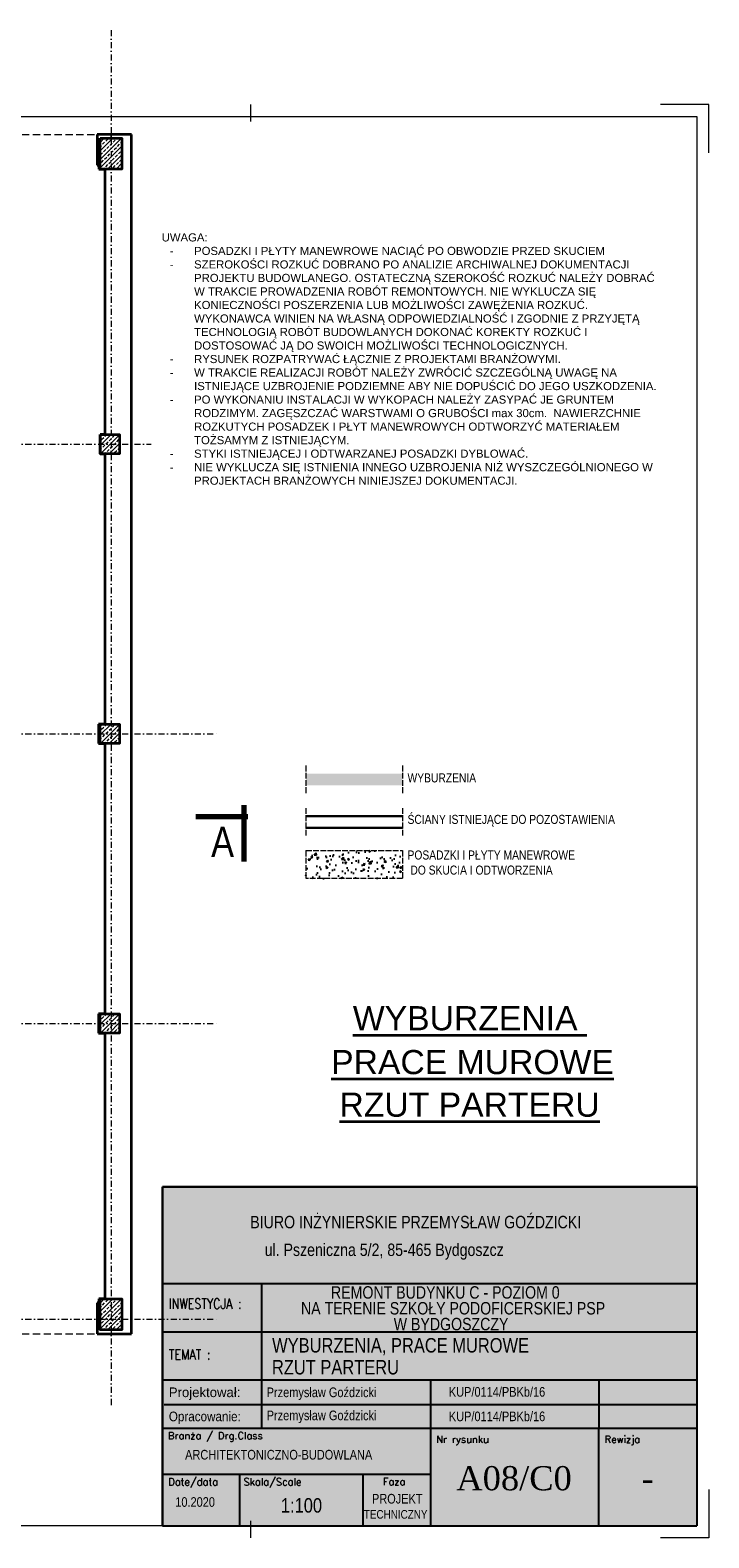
# Model space of a CAD drawing. Header units: millimetres. Extents: x 4946 to 18537, y -10559 to 785.
# Tile 74 of 74: x 13373 to 14779, y -2485 to 639. Entities that reach past the tile are written whole.
import ezdxf
from ezdxf.enums import TextEntityAlignment as Align

# ---------------------------------------------------------------- set-up
doc = ezdxf.new("R2010")
doc.units = ezdxf.units.MM
for name, pattern in [('ACAD_ISO02W100', [15, 12, -3]), ('DASHDOT', [1, 0.5, -0.25, 0, -0.25]), ('DASHEDX2', [1.5, 1, -0.5])]:
    doc.linetypes.add(name, pattern=pattern)
for name, color, linetype, lineweight in [('BA_txs', 2, 'Continuous', 18), ('M_Ramki do druku', 7, 'Continuous', 18), ('M_Ramki markery', 1, 'Continuous', 18), ('M_Ramki rysunków', 2, 'Continuous', 18), ('M_Teksty duże', 3, 'Continuous', 35), ('Niewidoczne', 160, 'ACAD_ISO02W100', 18), ('PG_KONSTRUKCJA', 5, 'Continuous', 35), ('PG_OSIE', 1, 'DASHDOT', 18), ('PG_PRZERYWANE_ŚREDNIE', 1, 'DASHEDX2', 18), ('PG_SZRAF', 1, 'Continuous', 18), ('PG_WIDOKOWE_CIENKIE', 1, 'Continuous', 18), ('PG_ŚCIANY_SŁUPY', 4, 'Continuous', 35), ('Przekrojowa', 60, 'Continuous', 18), ('TABC', 1, 'Continuous', 18), ('TABELKA', 7, 'Continuous', 18), ('WYBURZENIA', 160, 'Continuous', 30), ('Wymiarowa zewnętrzna', 50, 'Continuous', 18)]:
    doc.layers.add(name, color=color, linetype=linetype, lineweight=lineweight)
doc.styles.add('BIKTS', font='bikromsw.shx', dxfattribs={"width": 0.85})
doc.styles.add('MCAD_TD', font='arial.ttf')
doc.styles.add('ROMANC', font='times.ttf', dxfattribs={"height": 20})
doc.styles.add('ROMANS', font='bikromsw.shx', dxfattribs={"width": 0.8})
doc.styles.add('SIMPLEX', font='SIMPLEX')

# ---------------------------------------------------------------- blocks, each defined once
blk = doc.blocks.new('mcadram')
at = {"color": 0, "linetype": 'ByBlock'}
for points in [[(-11.21, 0), (-11.21, 11.21), (0, 11.21), (0, 0)], [(-6.78, 2.37), (-10.13, 2.37), (-10.13, 4.43), (-7.84, 5.67), (-10.13, 6.89), (-10.13, 8.96), (-6.78, 8.96), (-6.78, 7.68), (-9.42, 7.68), (-6.78, 6.32), (-6.78, 5), (-9.42, 3.65), (-6.78, 3.65)], [(-1.88, 7.19), (-4.38, 7.19), (-4.38, 7.71), (-4.37, 8.06), (-4.35, 8.34), (-4.32, 8.53), (-4.28, 8.69), (-4.22, 8.83), (-4.14, 8.96), (-4.02, 9.1), (-3.88, 9.22), (-3.72, 9.32), (-3.54, 9.39), (-3.34, 9.43), (-3.13, 9.44), (-2.91, 9.43), (-2.72, 9.39), (-2.54, 9.32), (-2.38, 9.22), (-2.23, 9.1), (-2.11, 8.96), (-2.04, 8.83), (-1.98, 8.7), (-1.93, 8.55), (-1.9, 8.36), (-1.89, 8.12), (-1.88, 7.83), (-1.88, 7.71)], [(-1.88, 4.16), (-4.38, 5.02), (-4.38, 5.87), (-1.88, 6.73), (-1.88, 6.06), (-2.33, 5.93), (-2.33, 4.96), (-1.88, 4.83)], [(-2.44, 7.87), (-2.44, 7.98), (-2.46, 8.22), (-2.51, 8.42), (-2.6, 8.57), (-2.74, 8.67), (-2.91, 8.73), (-3.13, 8.75), (-3.34, 8.73), (-3.52, 8.67), (-3.65, 8.56), (-3.74, 8.42), (-3.8, 8.22), (-3.82, 7.98), (-3.82, 7.86)], [(-4.28, 3.85), (-3.53, 3.85), (-3.63, 3.75), (-3.7, 3.66), (-3.76, 3.57), (-3.8, 3.47), (-3.83, 3.37), (-3.83, 3.27), (-3.81, 3.09), (-3.75, 2.93), (-3.63, 2.8), (-3.49, 2.7), (-3.31, 2.64), (-3.11, 2.62), (-2.92, 2.64), (-2.76, 2.7), (-2.61, 2.8), (-2.5, 2.94), (-2.44, 3.09), (-2.42, 3.27), (-2.42, 3.38), (-2.45, 3.47), (-2.49, 3.57), (-2.55, 3.66), (-2.62, 3.76), (-2.72, 3.85), (-1.97, 3.85), (-1.92, 3.74), (-1.89, 3.63), (-1.85, 3.53), (-1.83, 3.42), (-1.82, 3.31), (-1.82, 3.2), (-1.82, 3.07), (-1.84, 2.94), (-1.86, 2.82), (-1.9, 2.71), (-1.95, 2.61), (-2.01, 2.51), (-2.15, 2.33), (-2.3, 2.19), (-2.48, 2.08), (-2.68, 2), (-2.89, 1.95), (-3.12, 1.93), (-3.31, 1.94), (-3.48, 1.97), (-3.65, 2.03), (-3.8, 2.1), (-3.94, 2.19), (-4.07, 2.31), (-4.18, 2.43), (-4.27, 2.56), (-4.34, 2.71), (-4.39, 2.86), (-4.42, 3.03), (-4.43, 3.2), (-4.43, 3.31), (-4.42, 3.42), (-4.4, 3.53), (-4.37, 3.63), (-4.33, 3.74)], [(-2.81, 5.11), (-2.81, 5.79), (-3.64, 5.53), (-3.67, 5.52), (-3.71, 5.51), (-3.76, 5.5), (-3.82, 5.49), (-3.89, 5.47), (-3.97, 5.45), (-3.91, 5.43), (-3.85, 5.42), (-3.8, 5.4), (-3.74, 5.39), (-3.69, 5.38), (-3.64, 5.36)]]:
    blk.add_lwpolyline(points, close=True, dxfattribs=at)
blk.add_lwpolyline([(-5.6, 0.82), (-5.6, 10.39)], dxfattribs=at)
blk = doc.blocks.new('mplotram')
at = {"color": 0, "linetype": 'ByBlock', "lineweight": -2}
for points in [[(-11.21, 0), (-11.21, 11.21), (0, 11.21), (0, 0)], [(-6.78, 2.37), (-10.13, 2.37), (-10.13, 4.43), (-7.84, 5.67), (-10.13, 6.89), (-10.13, 8.96), (-6.78, 8.96), (-6.78, 7.68), (-9.42, 7.68), (-6.78, 6.32), (-6.78, 5), (-9.42, 3.65), (-6.78, 3.65)], [(-3.08, 7.96), (-2.91, 7.95), (-2.75, 7.92), (-2.59, 7.87), (-2.45, 7.79), (-2.31, 7.7), (-2.19, 7.59), (-2.08, 7.46), (-1.99, 7.32), (-1.91, 7.17), (-1.86, 7.01), (-1.83, 6.84), (-1.82, 6.67), (-1.83, 6.5), (-1.86, 6.34), (-1.91, 6.18), (-1.99, 6.02), (-2.08, 5.89), (-2.19, 5.76), (-2.31, 5.65), (-2.45, 5.55), (-2.6, 5.48), (-2.75, 5.42), (-2.91, 5.39), (-3.08, 5.38), (-3.25, 5.39), (-3.41, 5.42), (-3.57, 5.48), (-3.72, 5.55), (-3.85, 5.65), (-3.98, 5.76), (-4.09, 5.89), (-4.18, 6.02), (-4.25, 6.18), (-4.31, 6.34), (-4.34, 6.5), (-4.35, 6.67), (-4.34, 6.84), (-4.31, 7.01), (-4.25, 7.17), (-4.18, 7.32), (-4.09, 7.46), (-3.98, 7.59), (-3.85, 7.7), (-3.72, 7.79), (-3.57, 7.87), (-3.41, 7.92), (-3.25, 7.95)], [(-1.88, 8.66), (-3.72, 8.66), (-3.72, 8.12), (-4.29, 8.12), (-4.29, 9.86), (-3.72, 9.86), (-3.72, 9.32), (-1.88, 9.32)], [(-2.37, 6.67), (-2.4, 6.84), (-2.46, 7), (-2.57, 7.12), (-2.72, 7.22), (-2.89, 7.28), (-3.08, 7.3), (-3.27, 7.28), (-3.44, 7.22), (-3.59, 7.12), (-3.7, 6.99), (-3.77, 6.84), (-3.79, 6.67), (-3.77, 6.5), (-3.7, 6.35), (-3.59, 6.22), (-3.44, 6.12), (-3.27, 6.06), (-3.08, 6.04), (-2.89, 6.06), (-2.72, 6.12), (-2.57, 6.22), (-2.46, 6.35), (-2.39, 6.5)], [(-1.88, 3.74), (-4.29, 3.74), (-4.29, 4.4), (-2.44, 4.4), (-2.44, 5.22), (-1.88, 5.22)], [(-1.88, 2.22), (-1.88, 1.6), (-4.29, 1.6), (-4.29, 2.29), (-4.29, 2.53), (-4.28, 2.72), (-4.26, 2.86), (-4.22, 2.96), (-4.18, 3.05), (-4.12, 3.14), (-4.04, 3.22), (-3.95, 3.29), (-3.84, 3.34), (-3.73, 3.38), (-3.61, 3.4), (-3.47, 3.41), (-3.34, 3.4), (-3.21, 3.38), (-3.09, 3.34), (-2.99, 3.29), (-2.9, 3.22), (-2.82, 3.14), (-2.78, 3.06), (-2.74, 2.98), (-2.71, 2.89), (-2.69, 2.78), (-2.68, 2.64), (-2.68, 2.45), (-2.68, 2.34), (-2.68, 2.22)], [(-3.21, 2.22), (-3.21, 2.34), (-3.21, 2.49), (-3.24, 2.6), (-3.27, 2.68), (-3.33, 2.73), (-3.4, 2.76), (-3.49, 2.77), (-3.59, 2.76), (-3.66, 2.73), (-3.71, 2.68), (-3.75, 2.6), (-3.77, 2.49), (-3.77, 2.35), (-3.77, 2.22)]]:
    blk.add_lwpolyline(points, close=True, dxfattribs=at)
blk.add_lwpolyline([(-5.6, 0.82), (-5.6, 10.39)], dxfattribs=at)
blk = doc.blocks.new('mcad_logo_ram')
at = {"layer": 'M_Ramki rysunków', "color": 0, "linetype": 'ByBlock', "lineweight": -2, "rotation": 270}
for name, p in [('mcadram', (0, 0)), ('mplotram', (12.71, 0))]:
    blk.add_blockref(name, p, dxfattribs=at)
blk = doc.blocks.new('Znacznik_narozny')
at = {"layer": 'M_Ramki do druku', "lineweight": -2}
blk.add_lwpolyline([(0, -20), (0, 0), (20, 0)], dxfattribs=at)
blk = doc.blocks.new('*U352')
at = {"layer": 'M_Ramki do druku'}
for p, q in [((210, 594), (210, 589)), ((650, 594), (650, 589)), ((210, 5), (210, 0)), ((650, 5), (650, 0))]:
    blk.add_line(p, q, dxfattribs=at)
at = {"layer": 'M_Ramki do druku', "lineweight": -2}
blk.add_line((30, 297), (0, 297), dxfattribs=at)
at = {"layer": 'M_Ramki markery'}
for p, q in [((210, 589), (210, 587)), ((650, 589), (650, 587)), ((30, 297), (32, 297)), ((210, 7), (210, 5)), ((650, 7), (650, 5))]:
    blk.add_line(p, q, dxfattribs=at)
at = {"layer": 'M_Ramki rysunków'}
blk.add_lwpolyline([(30, 5), (30, 589), (835, 589), (835, 5)], close=True, dxfattribs=at)
at = {"layer": 'M_Ramki do druku', "lineweight": -2}
blk.add_blockref('Znacznik_narozny', (0, 594), dxfattribs=at)
at = {"layer": 'M_Ramki do druku', "lineweight": -2, "xscale": -1}
blk.add_blockref('Znacznik_narozny', (840, 594), dxfattribs=at)
at = {"layer": 'M_Ramki do druku', "lineweight": -2, "xscale": -1, "rotation": 180}
blk.add_blockref('Znacznik_narozny', (0, 0), dxfattribs=at)
at = {"layer": 'M_Ramki do druku', "lineweight": -2, "rotation": 180}
blk.add_blockref('Znacznik_narozny', (840, 0), dxfattribs=at)
at = {"layer": 'M_Ramki rysunków', "color": 0, "linetype": 'ByBlock', "lineweight": -2, "rotation": 90}
blk.add_blockref('mcad_logo_ram', (30, 5), dxfattribs=at)
blk = doc.blocks.new('A$C38c5ed0e')
at = {"true_color": 0xffffff}
h = blk.add_hatch(color=7, dxfattribs=at)
h.dxf.hatch_style = 1
h.paths.add_polyline_path([(1107.2, 702), (0, 702), (0, 0), (1107.2, 0)])
at = {"layer": 'Przekrojowa', "color": 18, "lineweight": 30, "true_color": 0x000000}
for p, q in [((0, 0), (0, 702)), ((0, 702), (1107.2, 702))]:
    blk.add_line(p, q, dxfattribs=at)
blk = doc.blocks.new('TAB-SP')
at = {"color": 18, "true_color": 0x000000}
for p, q in [((-5536, 0), (-5536, 3510)), ((-5536, 3510), (0, 3510)), ((0, 3510), (0, 0)), ((-4506, 2008), (-4506, 2508)), ((-5536, 2008), (0, 2008)), ((-4506, 1014), (-4506, 2025)), ((-2760, 1508), (-2760, 531)), ((-1014, 1508), (-1014, 1008)), ((-5520, 1258), (0, 1258)), ((0, 1008), (-5536, 1008)), ((-4506, 1008), (-4506, 1014)), ((-1014, 0), (-1014, 1008)), ((-5536, 0), (0, 0))]:
    blk.add_line(p, q, dxfattribs=at)
at = {"color": 18, "linetype": 'Continuous', "true_color": 0x000000}
for p, q in [((0, 2508), (-5536, 2508)), ((0, 1508), (-5536, 1508)), ((-2760, 531), (-5536, 531)), ((-4733, 0), (-4733, 531)), ((-3457, 0), (-3457, 531)), ((-2760, 531), (-2760, 0))]:
    blk.add_line(p, q, dxfattribs=at)
at = {"color": 18, "true_color": 0x000000, "style": 'ROMANS'}
for s, width, p, p2 in [('Projektował: ', 0.750949, (-5470, 1333), (-4691, 1333)), ('Opracowanie: ', 0.711769, (-5470, 1083), (-4691, 1083))]:
    blk.add_text(s, height=100, dxfattribs=dict(at, width=width)).set_placement(p, p2, align=Align.FIT)
at = {"color": 18, "true_color": 0x000000, "style": 'BIKTS', "width": 0.85}
for tag, p, height in [('TEMAT1', (-4383, 1811), 150), ('TEMAT2', (-4383, 1591), 150), ('PROJEKTOWAł1', (-4383, 1336), 100), ('UPR.NR1', (-2569, 1341), 100), ('PROJEKTOWAŁ2', (-4383, 1086), 100), ('UPR.NR2', (-2569, 1091), 100), ('BRANżA', (-4783, 686), 100), ('FAZA', (-3199, 242), 100), ('DATA', (-5403, 196), 100), ('SKALA', (-4363, 136), 150), ('UPR.NR4', (-3378, 73), 100)]:
    blk.add_attdef(tag, p, '', height=height, dxfattribs=at)
at = {"color": 18, "true_color": 0x000000, "style": 'ROMANC'}
for tag, p in [('NR', (-2075, 368)), ('REWIZJA', (-508, 368))]:
    blk.add_attdef(tag, text='', height=250, dxfattribs=at).set_placement(p, align=Align.CENTER)
at = {"layer": 'TABC', "color": 18, "linetype": 'Continuous', "true_color": 0x000000, "style": 'SIMPLEX'}
for s, p in [('Branża / Drg.Class', (-5478, 896)), ('Nr rysunku', (-2700, 859)), ('Rewizja', (-954, 859)), ('Date/data', (-5475, 418)), ('Skala/Scale', (-4696, 418)), ('Faza', (-3252, 421))]:
    blk.add_text(s, height=74.6, dxfattribs=at).set_placement(p)
at = {"layer": 'TABELKA', "color": 18, "true_color": 0x000000}
for s, height, style, width, p in [('BIURO INŻYNIERSKIE PRZEMYSŁAW GOŹDZICKI', 128.93, 'BIKTS', 0.85, (-4626, 3082)), ('ul. Pszeniczna 5/2, 85-465 Bydgoszcz', 128.93, 'BIKTS', 0.85, (-4477, 2795)), ('INWESTYCJA :', 105.6, 'SIMPLEX', 0.8, (-5470, 2248)), ('NA TERENIE SZKOŁY PODOFICERSKIEJ PSP ', 128.93, 'BIKTS', 0.85, (-4101, 2189)), ('REMONT BUDYNKU C - POZIOM 0', 128.93, 'BIKTS', 0.85, (-3790, 2353)), ('TEMAT :', 105.6, 'SIMPLEX', 0.8, (-5470, 1721))]:
    blk.add_text(s, height=height, dxfattribs=dict(at, style=style, width=width)).set_placement(p)
at = {"layer": 'TABELKA', "color": 18, "true_color": 0x000000, "insert": (-3140, 2154), "char_height": 128.93, "width": 1530.26, "attachment_point": 1, "style": 'BIKTS'}
blk.add_mtext('W BYDGOSZCZY', dxfattribs=at)

msp = doc.modelspace()

# ---------------------------------------------------------------- hatches: boundary and pattern name
at = {"true_color": 0x636466, "transparency": 33554610}
h = msp.add_hatch(dxfattribs=at)
h.set_pattern_fill('AR-CONC', color=251, scale=5.3)
h.set_pattern_definition([(50, (33576.02, 26540.755), (38.01479, -3.325863), [3.975, -43.725]), (355, (33576.02, 26540.755), (-7.35382, 39.866183), [3.18, -34.98]), (100.45144, (33579.187, 26540.477), (30.66097, 36.54032), [3.37823, -37.16053]), (46.1842, (33576.02, 26551.355), (56.56379, -8.77252), [5.9625, -65.5875]), (96.63564, (33580.73, 26550.623), (49.53708, 51.62829), [5.06735, -55.74083]), (351.18416, (33576.02, 26551.355), (49.53708, 51.62829), [4.77, -52.47]), (21, (33581.32, 26548.705), (31.636074, -21.3388), [3.975, -43.725]), (326, (33581.32, 26548.705), (12.895713, 38.432952), [3.18, -34.98]), (71.45144, (33583.955, 26546.926), (44.531786, 17.09415), [3.37823, -37.16053]), (37.5, (33576.019, 26540.755), (0.6444723, 17.643374), [0, -34.556, 0, -35.51, 0, -35.1125]), (7.5, (33576.02, 26540.755), (13.942685, 20.903821), [0, -20.246, 0, -33.761, 0, -13.3825]), (327.5, (33564.2, 26540.755), (28.292589, -1.195408), [0, -13.25, 0, -41.34, 0, -54.855]), (317.5, (33558.9, 26540.755), (30.908867, 5.305564), [0, -17.225, 0, -27.454, 0, -38.955])])
h.paths.add_polyline_path([(14144.11, -1119.28), (14144.11, -1061.28), (13944.11, -1061.28), (13944.11, -1119.28)])
at = {"layer": 'PG_SZRAF', "true_color": 0x636466}
h = msp.add_hatch(dxfattribs=at)
h.set_pattern_fill('ANSI33', color=251, scale=50)
h.set_pattern_definition([(45, (13902.662, 331.313), (-8.83883, 8.83883), []), (45, (13911.501, 331.313), (-8.83883, 8.83883), [6.25, -3.125])])
h.paths.add_polyline_path([(13517.79, 414.56), (13562.79, 414.56), (13562.79, 350.56), (13517.79, 350.56)])
h = msp.add_hatch(dxfattribs=at)
h.set_pattern_fill('ANSI33', color=251, scale=2)
h.set_pattern_definition([(45, (6626.193, -2874.747), (-8.980256, 8.980256), []), (45, (6635.173, -2874.747), (-8.980256, 8.980256), [6.35, -3.175])])
h.paths.add_polyline_path([(13517.79, -199.44), (13557.79, -199.44), (13557.79, -239.44), (13517.79, -239.44)])
h = msp.add_hatch(dxfattribs=at)
h.set_pattern_fill('ANSI33', color=251, scale=2)
h.set_pattern_definition([(45, (6626.193, -3474.747), (-8.980256, 8.980256), []), (45, (6635.173, -3474.747), (-8.980256, 8.980256), [6.35, -3.175])])
h.paths.add_polyline_path([(13517.79, -799.44), (13557.79, -799.44), (13557.79, -839.44), (13517.79, -839.44)])
h = msp.add_hatch(dxfattribs=at)
h.set_pattern_fill('ANSI33', color=251, scale=2)
h.set_pattern_definition([(45, (6626.193, -4074.747), (-8.980256, 8.980256), []), (45, (6635.173, -4074.747), (-8.980256, 8.980256), [6.35, -3.175])])
h.paths.add_polyline_path([(13517.79, -1399.44), (13557.79, -1399.44), (13557.79, -1439.44), (13517.79, -1439.44)])
h = msp.add_hatch(dxfattribs=at)
h.set_pattern_fill('ANSI33', color=251, scale=50)
h.set_pattern_definition([(45, (13902.662, -2073.687), (-8.83883, 8.83883), []), (45, (13911.501, -2073.687), (-8.83883, 8.83883), [6.25, -3.125])])
h.paths.add_polyline_path([(13517.79, -1990.44), (13562.79, -1990.44), (13562.79, -2054.44), (13517.79, -2054.44)])
at = {"layer": 'WYBURZENIA', "lineweight": 18, "true_color": 0x636466, "transparency": 33554572}
h = msp.add_hatch(color=251, dxfattribs=at)
h.dxf.hatch_style = 1
h.paths.add_polyline_path([(14144.11, -902.28), (13944.11, -902.28), (13944.11, -926.28), (14144.11, -926.28)])

# ---------------------------------------------------------------- linework, layer by layer
at = {"layer": 'Niewidoczne', "color": 251, "true_color": 0x636466}
for p, q in [((13944.11, -885.28), (13944.11, -943.28)), ((14144.11, -885.28), (14144.11, -943.28)), ((13944.11, -973.28), (13944.11, -1031.28)), ((14144.11, -973.28), (14144.11, -1031.28)), ((13944.11, -1061.28), (13944.11, -1119.28)), ((13944.11, -1061.28), (14144.11, -1061.28)), ((14144.11, -1061.28), (14144.11, -1119.28)), ((14144.11, -1119.28), (13944.11, -1119.28))]:
    msp.add_line(p, q, dxfattribs=at)
at = {"layer": 'PG_KONSTRUKCJA', "color": 8}
for points in [[(13517.79, 414.56), (13562.79, 414.56), (13562.79, 350.56), (13517.79, 350.56)], [(13517.79, -1990.44), (13562.79, -1990.44), (13562.79, -2054.44), (13517.79, -2054.44)]]:
    msp.add_lwpolyline(points, close=True, dxfattribs=at)
for points in [[(13517.79, -199.44), (13557.79, -199.44), (13557.79, -239.44), (13517.79, -239.44), (13517.79, -199.44)], [(13517.79, -799.44), (13557.79, -799.44), (13557.79, -839.44), (13517.79, -839.44), (13517.79, -799.44)], [(13517.79, -1399.44), (13557.79, -1399.44), (13557.79, -1439.44), (13517.79, -1439.44), (13517.79, -1399.44)]]:
    msp.add_lwpolyline(points, dxfattribs=at)
at = {"layer": 'PG_OSIE', "color": 18, "ltscale": 25, "true_color": 0x000000}
for p, q in [((13540.29, 638.62), (13540.29, -2212.2)), ((11480.12, -219.44), (13623.05, -219.44)), ((11480.12, -819.44), (13760.36, -819.44)), ((11480.12, -1419.44), (13760.36, -1419.44)), ((11480.12, -2031.94), (13760.36, -2031.94))]:
    msp.add_line(p, q, dxfattribs=at)
at = {"layer": 'PG_PRZERYWANE_ŚREDNIE', "color": 8, "ltscale": 15}
for p, q in [((11758.29, 422.56), (13511.29, 422.56)), ((11758.29, -2062.44), (13511.29, -2062.44))]:
    msp.add_line(p, q, dxfattribs=at)
at = {"layer": 'PG_WIDOKOWE_CIENKIE', "color": 18, "lineweight": 70, "true_color": 0x000000}
for p, q in [((13815.64, -967.44), (13815.64, -1083.94)), ((13715.64, -990.94), (13823.64, -990.94))]:
    msp.add_line(p, q, dxfattribs=at)
at = {"layer": 'PG_ŚCIANY_SŁUPY', "color": 18, "true_color": 0x000000}
for p, q in [((13582.79, 422.56), (13511.29, 422.56)), ((13511.29, 422.56), (13511.29, 358.56)), ((13582.79, -2062.44), (13582.79, 422.56)), ((13511.29, 358.56), (13514.79, 358.56)), ((13514.79, 358.56), (13514.79, 350.56)), ((13514.79, 350.56), (13527.29, 350.56)), ((13527.29, 350.56), (13527.29, -199.44)), ((13527.29, -199.44), (13517.79, -199.44)), ((13517.79, -199.44), (13517.79, -239.44)), ((13517.79, -239.44), (13527.29, -239.44)), ((13527.29, -239.44), (13527.29, -799.44)), ((13527.29, -799.44), (13514.29, -799.44)), ((13514.29, -799.44), (13514.29, -839.44)), ((13514.29, -839.44), (13527.29, -839.44)), ((13527.29, -839.44), (13527.29, -1399.44)), ((13527.29, -1399.44), (13514.29, -1399.44)), ((13514.29, -1399.44), (13514.29, -1439.44)), ((13514.29, -1439.44), (13527.29, -1439.44)), ((13527.29, -1439.44), (13527.29, -1990.44)), ((13514.79, -1998.44), (13511.29, -1998.44)), ((13511.29, -1998.44), (13511.29, -2062.44)), ((13527.29, -1990.44), (13514.79, -1990.44)), ((13514.79, -1990.44), (13514.79, -1998.44)), ((13511.29, -2062.44), (13582.79, -2062.44))]:
    msp.add_line(p, q, dxfattribs=at)
at = {"layer": 'Wymiarowa zewnętrzna', "color": 18, "lineweight": 30, "true_color": 0x000000}
for p, q in [((13944.11, -990.28), (14144.11, -990.28)), ((13944.11, -1014.28), (14144.11, -1014.28))]:
    msp.add_line(p, q, dxfattribs=at)

# ---------------------------------------------------------------- block references
at = {"color": 18, "true_color": 0x000000}
ref = msp.add_blockref('TAB-SP', (14753.99, -2460.39), dxfattribs=dict(at, xscale=0.1999999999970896, yscale=0.1999999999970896, zscale=0.1999999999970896))
ref.add_attrib('TEMAT1', 'WYBURZENIA, PRACE MUROWE', (13874.06, -2101.41), dxfattribs={"color": 250, "height": 30, "style": 'BIKTS', "width": 0.85})
ref.add_attrib('TEMAT2', 'RZUT PARTERU', (13873.66, -2146.82), dxfattribs={"color": 250, "height": 30, "style": 'BIKTS', "width": 0.85})
ref.add_attrib('PROJEKTOWAł1', 'Przemysław Goździcki', (13862.78, -2241.69), dxfattribs={"color": 250, "height": 20, "style": 'BIKTS', "width": 0.85})
ref.add_attrib('UPR.NR1', 'KUP/0114/PBKb/16', (14240.26, -2243.71), dxfattribs={"color": 250, "height": 20, "style": 'BIKTS', "width": 0.85})
ref.add_attrib('PROJEKTOWAł2', 'Przemysław Goździcki', (13862.78, -2193.85), dxfattribs={"color": 250, "height": 20, "style": 'BIKTS', "width": 0.85})
ref.add_attrib('UPR.NR2', 'KUP/0114/PBKb/16', (14240.26, -2192.91), dxfattribs={"color": 250, "height": 20, "style": 'BIKTS', "width": 0.85})
ref.add_attrib('UPR.NR4', 'TECHNICZNY', (14064.08, -2445.71), dxfattribs={"color": 250, "height": 18, "style": 'BIKTS', "width": 0.85})
ref.add_attrib('BRANżA', 'ARCHITEKTONICZNO-BUDOWLANA', (13693.77, -2323.12), dxfattribs={"color": 250, "height": 20, "style": 'BIKTS', "width": 0.85})
ref.add_attrib('DATA', '10.2020', (13673.35, -2421.12), dxfattribs={"color": 250, "height": 20, "style": 'BIKTS', "width": 0.85})
ref.add_attrib('SKALA', '1:100', (13892.17, -2433.12), dxfattribs={"color": 250, "height": 30, "style": 'BIKTS', "width": 0.85})
ref.add_attrib('FAZA', 'PROJEKT ', (14080.95, -2414.31), dxfattribs={"color": 250, "height": 20, "style": 'BIKTS', "width": 0.85})
ref.add_attrib('NR', 'A08/C0', dxfattribs={"color": 250, "height": 50, "style": 'ROMANC'}).set_placement((14375.39, -2386.84), align=Align.CENTER)
ref.add_attrib('REWIZJA', '-', dxfattribs={"color": 250, "height": 50, "style": 'ROMANC'}).set_placement((14652.29, -2386.84), align=Align.CENTER)
at = {"layer": 'M_Ramki do druku', "xscale": 5, "yscale": 5, "zscale": 5}
msp.add_blockref('*U352', (10578.99, -2485.39), dxfattribs=at)
at = {"layer": 'PG_WIDOKOWE_CIENKIE', "color": 6, "lineweight": 30}
msp.add_blockref('A$C38c5ed0e', (13646.77, -2460.39), dxfattribs=at)

# ---------------------------------------------------------------- texts
at = {"layer": 'BA_txs', "color": 18, "true_color": 0x000000, "style": 'BIKTS', "width": 0.85}
msp.add_text('A', height=62.5, dxfattribs=at).set_placement((13747.64, -1074.44))
at = {"layer": 'BA_txs', "color": 7, "char_height": 18.75, "width": 1587.5053, "attachment_point": 1, "style": 'BIKTS'}
for s, insert in [('WYBURZENIA', (14154.61, -901.32)), ('ŚCIANY ISTNIEJĄCE DO POZOSTAWIENIA', (14154.61, -987.32)), ('POSADZKI I PŁYTY MANEWROWE\\P DO SKUCIA I ODTWORZENIA', (14154.61, -1061.11))]:
    msp.add_mtext(s, dxfattribs=dict(at, insert=insert))
at = {"layer": 'M_Teksty duże', "color": 18, "true_color": 0x000000, "style": 'MCAD_TD'}
for s, p in [('%%UWYBURZENIA ', (14041.32, -1433.66)), ('%%UPRACE MUROWE', (13996.35, -1524.61)), ('%%URZUT PARTERU', (14013.57, -1612.84))]:
    msp.add_text(s, height=50, dxfattribs=at).set_placement(p)
at = {"layer": 'M_Teksty duże', "color": 7, "insert": (13645.16, 217.61), "char_height": 16.8, "width": 1032.5439, "attachment_point": 1, "style": 'MCAD_TD'}
msp.add_mtext('\\pxql;UWAGA:\\P\\pi-3,l4,t4;-^IPOSADZKI I PŁYTY MANEWROWE NACIĄĆ PO OBWODZIE PRZED SKUCIEM \\P-^ISZEROKOŚCI ROZKUĆ DOBRANO PO ANALIZIE ARCHIWALNEJ DOKUMENTACJI PROJEKTU BUDOWLANEGO. OSTATECZNĄ SZEROKOŚĆ ROZKUĆ NALEŻY DOBRAĆ W TRAKCIE PROWADZENIA ROBÓT REMONTOWYCH. NIE WYKLUCZA SIĘ KONIECZNOŚCI POSZERZENIA LUB MOŻLIWOŚCI ZAWĘŻENIA ROZKUĆ. WYKONAWCA WINIEN NA WŁASNĄ ODPOWIEDZIALNOŚĆ I ZGODNIE Z PRZYJĘTĄ TECHNOLOGIĄ ROBÓT BUDOWLANYCH DOKONAĆ KOREKTY ROZKUĆ I DOSTOSOWAĆ JĄ DO SWOICH MOŻLIWOŚCI TECHNOLOGICZNYCH.\\P-^IRYSUNEK ROZPATRYWAĆ ŁĄCZNIE Z PROJEKTAMI BRANŻOWYMI.\\P-^IW TRAKCIE REALIZACJI ROBÓT NALEŻY ZWRÓCIĆ SZCZEGÓLNĄ UWAGĘ NA ISTNIEJĄCE UZBROJENIE PODZIEMNE ABY NIE DOPUŚCIĆ DO JEGO USZKODZENIA.\\P-^IPO WYKONANIU INSTALACJI W WYKOPACH NALEŻY ZASYPAĆ JE GRUNTEM RODZIMYM. ZAGĘSZCZAĆ WARSTWAMI O GRUBOŚCI max 30cm.  NAWIERZCHNIE ROZKUTYCH POSADZEK I PŁYT MANEWROWYCH ODTWORZYĆ MATERIAŁEM TOŻSAMYM Z ISTNIEJĄCYM.\\P-^ISTYKI ISTNIEJĄCEJ I ODTWARZANEJ POSADZKI DYBLOWAĆ.\\P-^INIE WYKLUCZA SIĘ ISTNIENIA INNEGO UZBROJENIA NIŻ WYSZCZEGÓLNIONEGO W PROJEKTACH BRANŻOWYCH NINIEJSZEJ DOKUMENTACJI.', dxfattribs=at)

doc.saveas('drawing.dxf')
